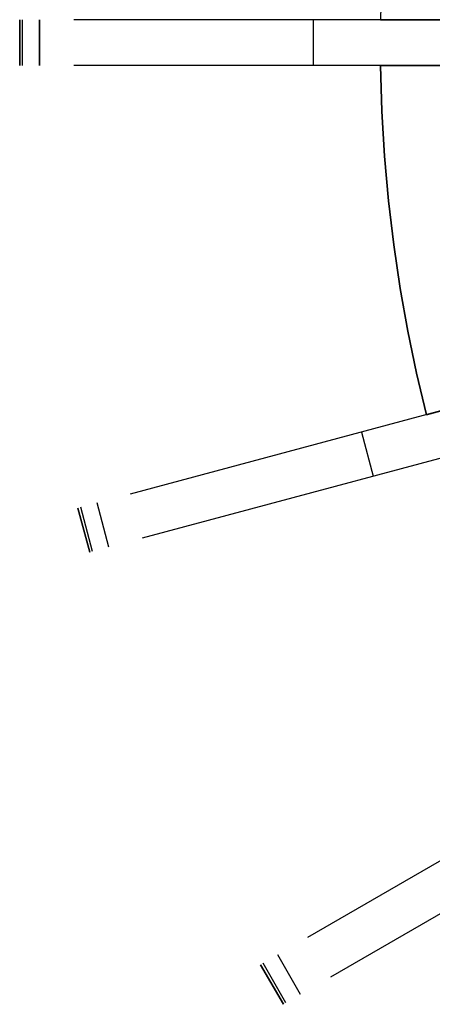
# Model space of a CAD drawing. Header units: millimetres. Extents: x 219 to 1209, y -2752 to -1762.
# Tile 2 of 27: x 219 to 328, y -2510 to -2251. Entities that reach past the tile are written whole.
import ezdxf

# ---------------------------------------------------------------- set-up
doc = ezdxf.new("R2010")
doc.units = ezdxf.units.MM

msp = doc.modelspace()

# ---------------------------------------------------------------- linework, layer by layer
for points in [[(326.2321917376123, -2159.427052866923), (323.4782563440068, -2171.093393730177), (321.0949698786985, -2182.732149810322), (319.0757104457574, -2194.327442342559), (317.4130691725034, -2205.864097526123), (316.0989213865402, -2217.327684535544), (315.1244987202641, -2228.704546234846), (314.480461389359, -2239.981822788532), (314.1569699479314, -2251.147468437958)], [(219.4174210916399, -2263.147468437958), (219.4174210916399, -2251.147468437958)], [(219.4174210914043, -2263.147468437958), (219.4174210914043, -2251.147468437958)], [(219.4174210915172, -2251.147468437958), (219.4174210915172, -2263.147468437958)], [(220.1801610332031, -2263.147468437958), (220.1801610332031, -2251.147468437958)], [(224.6069356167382, -2263.147468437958), (224.6069356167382, -2251.147468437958)], [(224.6069356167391, -2251.147468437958), (224.6069356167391, -2263.147468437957)], [(350.1119674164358, -2251.147468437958), (233.6530819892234, -2251.147468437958)], [(296.4845670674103, -2251.147468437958), (296.4845670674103, -2263.147468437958)], [(314.1569699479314, -2251.147468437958), (326.1119674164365, -2251.147468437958)], [(326.1119674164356, -2251.147468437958), (314.1569699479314, -2251.147468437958)], [(314.1569699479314, -2251.147468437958), (326.1119674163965, -2251.147468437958)], [(314.1569699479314, -2251.147468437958), (326.1119674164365, -2251.147468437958)], [(326.1119674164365, -2251.147468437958), (350.1119674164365, -2251.147468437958)], [(350.1119674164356, -2251.147468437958), (326.1119674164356, -2251.147468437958)], [(326.1119674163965, -2251.147468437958), (350.1119674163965, -2251.147468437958)], [(326.1119674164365, -2251.147468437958), (350.1119674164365, -2251.147468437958)], [(350.1119674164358, -2263.147468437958), (233.6530819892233, -2263.147468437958)], [(314.1569699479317, -2263.147468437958), (314.5163438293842, -2275.129059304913), (315.2265976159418, -2286.988074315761), (316.2772253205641, -2298.710889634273), (317.6571432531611, -2310.284766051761), (319.3547686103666, -2321.697867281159), (321.3580970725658, -2332.939270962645), (323.6547787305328, -2343.99897276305), (326.2321917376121, -2354.867884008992)], [(314.1569699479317, -2263.147468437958), (314.5163438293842, -2275.129059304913), (315.2265976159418, -2286.988074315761), (316.2772253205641, -2298.710889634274), (317.6571432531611, -2310.284766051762), (319.3547686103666, -2321.69786728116), (321.3580970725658, -2332.939270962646), (323.6547787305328, -2343.99897276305), (326.2321917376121, -2354.867884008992)], [(326.2321917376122, -2354.867884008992), (323.6547787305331, -2343.99897276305), (321.3580970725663, -2332.939270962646), (319.3547686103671, -2321.69786728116), (317.6571432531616, -2310.284766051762), (316.2772253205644, -2298.710889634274), (315.226597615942, -2286.988074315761), (314.5163438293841, -2275.129059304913), (314.1569699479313, -2263.147468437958)], [(314.1569699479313, -2263.147468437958), (314.5163438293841, -2275.129059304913), (315.226597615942, -2286.988074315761), (316.2772253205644, -2298.710889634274), (317.6571432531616, -2310.284766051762), (319.3547686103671, -2321.69786728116), (321.3580970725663, -2332.939270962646), (323.6547787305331, -2343.99897276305), (326.2321917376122, -2354.867884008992)], [(326.1119674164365, -2263.147468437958), (314.1569699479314, -2263.147468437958)], [(314.1569699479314, -2263.147468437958), (326.1119674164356, -2263.147468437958)], [(326.1119674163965, -2263.147468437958), (314.1569699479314, -2263.147468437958)], [(314.1569699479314, -2263.147468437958), (326.1119674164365, -2263.147468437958)], [(326.2321917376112, -2354.867884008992), (323.654778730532, -2343.99897276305), (321.3580970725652, -2332.939270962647), (319.354768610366, -2321.697867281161), (317.6571432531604, -2310.284766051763), (316.2772253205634, -2298.710889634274), (315.2265976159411, -2286.988074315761), (314.5163438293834, -2275.129059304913), (314.1569699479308, -2263.147468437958)], [(326.232191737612, -2354.867884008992), (323.6547787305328, -2343.998972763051), (321.358097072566, -2332.939270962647), (319.3547686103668, -2321.697867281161), (317.6571432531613, -2310.284766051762), (316.2772253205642, -2298.710889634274), (315.226597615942, -2286.988074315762), (314.5163438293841, -2275.129059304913), (314.1569699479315, -2263.147468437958)], [(350.1119674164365, -2263.147468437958), (326.1119674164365, -2263.147468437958)], [(326.1119674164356, -2263.147468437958), (350.1119674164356, -2263.147468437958)], [(350.1119674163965, -2263.147468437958), (326.1119674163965, -2263.147468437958)], [(326.1119674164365, -2263.147468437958), (350.1119674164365, -2263.147468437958)], [(360.9620523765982, -2345.56204589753), (248.471407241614, -2375.703823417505)], [(326.2321917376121, -2354.867884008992), (337.7798325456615, -2351.773702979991)], [(337.7798325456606, -2351.773702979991), (326.2321917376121, -2354.867884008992)], [(326.2321917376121, -2354.867884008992), (337.7798325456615, -2351.773702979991)], [(326.2321917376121, -2354.867884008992), (337.7798325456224, -2351.773702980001)], [(364.0678809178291, -2357.153155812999), (251.577235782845, -2387.294933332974)], [(309.161961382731, -2359.441838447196), (312.2677899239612, -2371.032948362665)], [(242.8393293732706, -2389.636248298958), (239.7335008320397, -2378.04513838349)], [(237.8266432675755, -2390.97939349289), (234.7208147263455, -2379.388283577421)], [(237.8266432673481, -2390.979393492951), (234.7208147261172, -2379.388283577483)], [(234.7208147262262, -2379.388283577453), (237.8266432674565, -2390.979393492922)], [(238.5633934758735, -2390.781981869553), (235.4575649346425, -2379.190871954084)], [(395.8787204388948, -2433.951316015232), (295.0223671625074, -2492.180758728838)], [(401.8787204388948, -2444.343620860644), (301.0223671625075, -2502.57306357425)], [(293.1881745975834, -2507.096136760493), (287.1881745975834, -2496.70383191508)], [(288.6939231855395, -2509.690894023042), (282.6939231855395, -2499.298589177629)], [(288.6939231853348, -2509.690894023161), (282.6939231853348, -2499.298589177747)], [(282.6939231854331, -2499.298589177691), (288.6939231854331, -2509.690894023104)], [(289.3544753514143, -2509.309524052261), (283.3544753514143, -2498.917219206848)]]:
    msp.add_lwpolyline(points)
at = {"extrusion": (0, 1, 0)}
for points in [[(-219.4174210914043, -204.7710765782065), (-219.4174210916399, -363.7659699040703)], [(-219.4174210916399, -363.7659699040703), (-219.4251180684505, -364.2301424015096), (-219.4482005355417, -364.6938045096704), (-219.4866431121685, -365.1564464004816), (-219.5404035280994, -365.6175593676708), (-219.609422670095, -366.0766363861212), (-219.6936246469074, -366.5331726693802), (-219.7929168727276, -366.9866662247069), (-219.9071901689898, -367.4366184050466), (-220.0363188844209, -367.8825344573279), (-220.1801610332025, -368.3239240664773)], [(-224.6069356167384, -193.8910331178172), (-224.2396894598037, -194.1989792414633), (-223.8831990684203, -194.519315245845), (-223.5378822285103, -194.851665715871), (-223.2041436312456, -195.1956411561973), (-222.882374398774, -195.550838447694), (-222.5729516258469, -195.9168413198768), (-222.2762379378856, -196.2932208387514), (-221.9925810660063, -196.6795359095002), (-221.7223134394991, -197.0753337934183), (-221.4657517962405, -197.4801506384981), (-221.2231968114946, -197.8935120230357), (-220.99493274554, -198.3149335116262), (-220.7812271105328, -198.7439212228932), (-220.5823303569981, -199.1799724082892), (-220.3984755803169, -199.6225760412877), (-220.2298782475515, -200.0712134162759), (-220.0767359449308, -200.5253587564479), (-219.939228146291, -200.9844798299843), (-219.8175160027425, -201.4480385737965), (-219.7117421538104, -201.9154917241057), (-219.622030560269, -202.386291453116), (-219.5484863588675, -202.8598860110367), (-219.4911957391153, -203.3357203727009), (-219.4502258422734, -203.8132368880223), (-219.4256246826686, -204.2918759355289), (-219.4174210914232, -204.7710765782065)], [(-220.1801610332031, -368.3239240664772), (-372.7889731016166, -811.5320960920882)], [(-460.1895956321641, -3.119956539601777), (-224.6069356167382, -193.8910331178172)], [(-219.4174210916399, -363.7659699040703), (-219.4251180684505, -364.2301424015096), (-219.4482005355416, -364.6938045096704), (-219.4866431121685, -365.1564464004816), (-219.5404035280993, -365.6175593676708), (-219.6094226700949, -366.0766363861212), (-219.6936246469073, -366.5331726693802), (-219.7929168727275, -366.9866662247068), (-219.9071901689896, -367.4366184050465), (-220.0363188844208, -367.8825344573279), (-220.1801610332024, -368.3239240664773)], [(-219.4174210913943, -204.7710765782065), (-219.4174210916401, -363.7659699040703)], [(-224.6069356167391, -193.8910331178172), (-224.2396894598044, -194.1989792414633), (-223.883199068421, -194.519315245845), (-223.537882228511, -194.8516657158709), (-223.2041436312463, -195.1956411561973), (-222.8823743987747, -195.550838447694), (-222.5729516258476, -195.9168413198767), (-222.2762379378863, -196.2932208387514), (-221.992581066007, -196.6795359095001), (-221.7223134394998, -197.0753337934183), (-221.4657517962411, -197.480150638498), (-221.2231968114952, -197.8935120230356), (-220.9949327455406, -198.314933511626), (-220.7812271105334, -198.743921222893), (-220.5823303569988, -199.179972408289), (-220.3984755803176, -199.6225760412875), (-220.2298782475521, -200.0712134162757), (-220.0767359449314, -200.5253587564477), (-219.9392281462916, -200.9844798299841), (-219.8175160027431, -201.4480385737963), (-219.7117421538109, -201.9154917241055), (-219.6220305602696, -202.3862914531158), (-219.548486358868, -202.8598860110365), (-219.4911957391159, -203.3357203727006), (-219.4502258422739, -203.813236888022), (-219.4256246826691, -204.2918759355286), (-219.4174210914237, -204.7710765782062)], [(-220.1801610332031, -368.3239240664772), (-372.7889731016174, -811.5320960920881)], [(-460.1895956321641, -3.119956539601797), (-224.6069356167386, -193.8910331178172)], [(-220.1801610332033, -368.3239240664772), (-220.0363188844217, -367.8825344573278), (-219.9071901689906, -367.4366184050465), (-219.7929168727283, -366.9866662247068), (-219.6936246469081, -366.5331726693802), (-219.6094226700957, -366.0766363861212), (-219.5404035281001, -365.6175593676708), (-219.4866431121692, -365.1564464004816), (-219.4482005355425, -364.6938045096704), (-219.4251180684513, -364.2301424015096), (-219.4174210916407, -363.7659699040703)], [(-219.4174210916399, -363.7659699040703), (-219.4174210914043, -204.7710765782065)], [(-219.4174210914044, -204.7710765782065), (-219.4256246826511, -204.2918759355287), (-219.4502258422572, -203.8132368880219), (-219.4911957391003, -203.3357203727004), (-219.5484863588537, -202.8598860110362), (-219.6220305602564, -202.3862914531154), (-219.7117421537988, -201.9154917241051), (-219.817516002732, -201.4480385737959), (-219.9392281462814, -200.9844798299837), (-220.0767359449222, -200.5253587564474), (-220.2298782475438, -200.0712134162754), (-220.39847558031, -199.6225760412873), (-220.582330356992, -199.1799724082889), (-220.7812271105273, -198.7439212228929), (-220.9949327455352, -198.314933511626), (-221.2231968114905, -197.8935120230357), (-221.4657517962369, -197.4801506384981), (-221.7223134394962, -197.0753337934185), (-221.9925810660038, -196.6795359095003), (-222.2762379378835, -196.2932208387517), (-222.5729516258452, -195.916841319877), (-222.8823743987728, -195.5508384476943), (-223.2041436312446, -195.1956411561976), (-223.5378822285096, -194.8516657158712), (-223.8831990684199, -194.5193152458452), (-224.2396894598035, -194.1989792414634), (-224.6069356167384, -193.8910331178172)], [(-372.7889731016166, -811.5320960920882), (-220.1801610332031, -368.3239240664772)], [(-224.6069356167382, -193.8910331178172), (-460.1895956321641, -3.119956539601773)], [(-236.2737289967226, -204.7710765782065), (-236.27372899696, -363.7659699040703)]]:
    msp.add_lwpolyline(points, dxfattribs=at)
at = {"extrusion": (1, 0, 0)}
for points in [[(-2251.147468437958, -255), (-2251.147468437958, -267)], [(-2251.147468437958, -377), (-2251.147468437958, -389)], [(-2263.147468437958, -255), (-2263.147468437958, -267)], [(-2263.147468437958, -376.9999999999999), (-2263.147468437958, -389)], [(-2354.867884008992, -255), (-2354.867884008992, -267)], [(-2354.867884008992, -377), (-2354.867884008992, -389.0000000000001)], [(-2379.388283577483, -204.7710765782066), (-2379.388283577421, -363.7659699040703)], [(-2390.97939349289, -363.7659699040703), (-2390.979393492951, -204.7710765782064)], [(-2499.298589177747, -204.7710765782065), (-2499.298589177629, -363.7659699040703)], [(-2504.494741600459, -204.7710765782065), (-2504.494741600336, -363.7659699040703)], [(-2509.690894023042, -363.7659699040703), (-2509.690894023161, -204.7710765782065)]]:
    msp.add_lwpolyline(points, dxfattribs=at)
at = {"extrusion": (-0.1541391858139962, 0.979562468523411, -0.1292226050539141)}
msp.add_lwpolyline([(-101.4375674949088, -308.2586994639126), (132.8296975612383, -500.6427993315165)], dxfattribs=at)
at = {"extrusion": (-0.1541391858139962, 0.9795624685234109, -0.1292226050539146)}
msp.add_lwpolyline([(-102.0707305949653, -309.0297059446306), (132.1965344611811, -501.4138058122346)], dxfattribs=at)
at = {"extrusion": (-0.1541391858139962, 0.9795624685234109, -0.1292226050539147)}
msp.add_lwpolyline([(131.5633713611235, -502.1848122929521), (-102.7038936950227, -309.800712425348)], dxfattribs=at)
at = {"extrusion": (-0.02659323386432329, 0.996443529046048, 0.07995682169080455)}
msp.add_lwpolyline([(-171.9001555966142, -176.4775784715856), (-320.3102351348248, -621.1093154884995)], dxfattribs=at)
at = {"extrusion": (-0.02659323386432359, 0.9964435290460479, 0.07995682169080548)}
msp.add_lwpolyline([(-173.2978995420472, -176.0110366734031), (-321.7079790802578, -620.642773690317)], dxfattribs=at)
at = {"extrusion": (-0.02659323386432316, 0.996443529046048, 0.07995682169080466)}
msp.add_lwpolyline([(-323.1057230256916, -620.176231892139), (-174.695643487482, -175.544494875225)], dxfattribs=at)
at = {"extrusion": (-0.2588190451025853, 0.965925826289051, 5.540433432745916e-14)}
msp.add_lwpolyline([(383.9185920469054, -193.8910331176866), (384.2858382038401, -194.1989792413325), (384.6423285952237, -194.5193152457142), (384.9876454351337, -194.8516657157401), (385.3213840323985, -195.1956411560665), (385.6431532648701, -195.5508384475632), (385.9525760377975, -195.9168413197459), (386.2492897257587, -196.2932208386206), (386.532946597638, -196.6795359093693), (386.8032142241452, -197.0753337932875), (387.0597758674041, -197.4801506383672), (387.30233085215, -197.8935120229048), (387.5305949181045, -198.3149335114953), (387.744300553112, -198.7439212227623), (387.9431973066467, -199.1799724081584), (388.1270520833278, -199.6225760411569), (388.2956494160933, -200.0712134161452), (388.448791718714, -200.5253587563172), (388.5862995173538, -200.9844798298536), (388.7080116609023, -201.4480385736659), (388.8137855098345, -201.9154917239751), (388.9034971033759, -202.3862914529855), (388.9770413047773, -202.8598860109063), (389.0343319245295, -203.3357203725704), (389.0753018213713, -203.8132368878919), (389.0999029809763, -204.2918759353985), (389.1081065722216, -204.7710765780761)], dxfattribs=at)
at = {"extrusion": (-0.258819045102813, 0.96592582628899, -2.029222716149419e-13)}
msp.add_lwpolyline([(389.1081065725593, -363.765969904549), (389.1004095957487, -364.2301424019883), (389.0773271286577, -364.6938045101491), (389.0388845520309, -365.1564464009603), (388.9851241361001, -365.6175593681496), (388.9161049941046, -366.0766363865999), (388.8319030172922, -366.533172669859), (388.732610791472, -366.9866662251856), (388.61833749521, -367.4366184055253), (388.4892087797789, -367.8825344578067), (388.3453666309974, -368.3239240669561)], dxfattribs=at)
at = {"extrusion": (-0.2838240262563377, 0.9214179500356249, -0.2653919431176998)}
for points in [[(230.8625620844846, -644.752641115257), (460.5180925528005, -842.6190876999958)], [(457.8432525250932, -845.7236656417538), (228.1877220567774, -647.857219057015)]]:
    msp.add_lwpolyline(points, dxfattribs=at)
at = {"extrusion": (-0.2588190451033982, 0.9659258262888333, 8.177357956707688e-14)}
msp.add_lwpolyline([(383.9185920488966, -193.8910331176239), (384.2858382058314, -194.1989792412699), (384.6423285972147, -194.5193152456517), (384.9876454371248, -194.8516657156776), (385.3213840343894, -195.195641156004), (385.643153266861, -195.5508384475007), (385.9525760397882, -195.9168413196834), (386.2492897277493, -196.2932208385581), (386.5329465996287, -196.6795359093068), (386.8032142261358, -197.0753337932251), (387.0597758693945, -197.4801506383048), (387.3023308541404, -197.8935120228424), (387.530594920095, -198.3149335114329), (387.7443005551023, -198.7439212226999), (387.9431973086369, -199.1799724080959), (388.127052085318, -199.6225760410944), (388.2956494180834, -200.0712134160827), (388.4487917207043, -200.5253587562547), (388.5862995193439, -200.984479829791), (388.7080116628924, -201.4480385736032), (388.8137855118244, -201.9154917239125), (388.9034971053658, -202.3862914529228), (388.9770413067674, -202.8598860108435), (389.0343319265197, -203.3357203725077), (389.0753018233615, -203.8132368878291), (389.0999029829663, -204.2918759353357), (389.1081065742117, -204.7710765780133)], dxfattribs=at)
at = {"extrusion": (-0.2588190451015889, 0.965925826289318, 8.292976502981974e-14)}
msp.add_lwpolyline([(389.1081065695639, -363.7659699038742), (389.1004095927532, -364.2301424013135), (389.077327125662, -364.6938045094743), (389.0388845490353, -365.1564464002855), (388.9851241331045, -365.6175593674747), (388.9161049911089, -366.0766363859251), (388.8319030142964, -366.5331726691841), (388.7326107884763, -366.9866662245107), (388.6183374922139, -367.4366184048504), (388.489208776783, -367.8825344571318), (388.3453666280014, -368.3239240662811)], dxfattribs=at)
at = {"extrusion": (-0.2838240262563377, 0.921417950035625, -0.2653919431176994)}
msp.add_lwpolyline([(229.5251420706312, -646.3049300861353), (459.1806725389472, -844.1713766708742)], dxfattribs=at)
at = {"extrusion": (-0.2588190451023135, 0.9659258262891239, -1.186435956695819e-13)}
msp.add_lwpolyline([(389.1081065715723, -204.7710765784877), (389.0999029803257, -204.2918759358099), (389.0753018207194, -203.8132368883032), (389.0343319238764, -203.3357203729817), (388.977041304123, -202.8598860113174), (388.9034971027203, -202.3862914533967), (388.8137855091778, -201.9154917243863), (388.7080116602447, -201.4480385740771), (388.5862995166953, -200.9844798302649), (388.4487917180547, -200.5253587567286), (388.295649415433, -200.0712134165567), (388.1270520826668, -199.6225760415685), (387.9431973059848, -199.1799724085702), (387.7443005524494, -198.7439212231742), (387.5305949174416, -198.3149335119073), (387.3023308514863, -197.8935120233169), (387.0597758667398, -197.4801506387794), (386.8032142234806, -197.0753337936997), (386.5329465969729, -196.6795359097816), (386.2492897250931, -196.293220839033), (385.9525760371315, -195.9168413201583), (385.643153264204, -195.5508384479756), (385.3213840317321, -195.1956411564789), (384.987645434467, -194.8516657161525), (384.6423285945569, -194.5193152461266), (384.2858382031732, -194.1989792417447), (383.9185920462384, -193.8910331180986)], dxfattribs=at)
at = {"extrusion": (-0.2588190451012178, 0.9659258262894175, 1.084902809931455e-13)}
msp.add_lwpolyline([(388.3453666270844, -368.3239240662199), (388.4892087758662, -367.8825344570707), (388.6183374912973, -367.4366184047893), (388.7326107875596, -366.9866662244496), (388.83190301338, -366.533172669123), (388.9161049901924, -366.076636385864), (388.9851241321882, -365.6175593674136), (389.0388845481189, -365.1564464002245), (389.0773271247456, -364.6938045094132), (389.1004095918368, -364.2301424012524), (389.1081065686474, -363.7659699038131)], dxfattribs=at)
at = {"extrusion": (-0.04651748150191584, 0.9866617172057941, 0.1559960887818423)}
for points in [[(-165.3560202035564, 27.65566724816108), (-300.9659695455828, -421.0456531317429)], [(-306.4698968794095, -419.3822140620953), (-170.8599475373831, 29.31910631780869)]]:
    msp.add_lwpolyline(points, dxfattribs=at)
at = {"extrusion": (-0.04651748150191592, 0.9866617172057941, 0.1559960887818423)}
msp.add_lwpolyline([(-168.1079838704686, 28.4873867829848), (-303.7179332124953, -420.2139335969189)], dxfattribs=at)
at = {"extrusion": (-0.5000000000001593, 0.8660254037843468, 9.490306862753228e-14)}
msp.add_lwpolyline([(999.6396610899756, -193.8910331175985), (1000.00690724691, -194.1989792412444), (1000.363397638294, -194.5193152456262), (1000.708714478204, -194.8516657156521), (1001.042453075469, -195.1956411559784), (1001.36422230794, -195.5508384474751), (1001.673645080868, -195.9168413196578), (1001.970358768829, -196.2932208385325), (1002.254015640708, -196.6795359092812), (1002.524283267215, -197.0753337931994), (1002.780844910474, -197.4801506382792), (1003.02339989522, -197.8935120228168), (1003.251663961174, -198.3149335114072), (1003.465369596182, -198.7439212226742), (1003.664266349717, -199.1799724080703), (1003.848121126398, -199.6225760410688), (1004.016718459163, -200.071213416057), (1004.169860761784, -200.5253587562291), (1004.307368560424, -200.9844798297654), (1004.429080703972, -201.4480385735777), (1004.534854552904, -201.9154917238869), (1004.624566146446, -202.3862914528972), (1004.698110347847, -202.859886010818), (1004.755400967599, -203.3357203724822), (1004.796370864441, -203.8132368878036), (1004.820972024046, -204.2918759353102), (1004.829175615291, -204.7710765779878)], dxfattribs=at)
at = {"extrusion": (-0.5000000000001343, 0.8660254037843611, -1.347198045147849e-13)}
msp.add_lwpolyline([(1004.829175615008, -363.7659699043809), (1004.821478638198, -364.2301424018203), (1004.798396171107, -364.693804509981), (1004.75995359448, -365.1564464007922), (1004.706193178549, -365.6175593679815), (1004.637174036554, -366.0766363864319), (1004.552972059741, -366.5331726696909), (1004.453679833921, -366.9866662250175), (1004.339406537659, -367.4366184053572), (1004.210277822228, -367.8825344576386), (1004.066435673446, -368.3239240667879)], dxfattribs=at)
at = {"extrusion": (-0.5000000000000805, 0.8660254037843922, -7.049347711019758e-14)}
msp.add_lwpolyline([(999.6396610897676, -193.8910331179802), (1000.006907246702, -194.1989792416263), (1000.363397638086, -194.5193152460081), (1000.708714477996, -194.851665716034), (1001.04245307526, -195.1956411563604), (1001.364222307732, -195.5508384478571), (1001.673645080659, -195.9168413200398), (1001.97035876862, -196.2932208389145), (1002.2540156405, -196.6795359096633), (1002.524283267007, -197.0753337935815), (1002.780844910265, -197.4801506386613), (1003.023399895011, -197.8935120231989), (1003.251663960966, -198.3149335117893), (1003.465369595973, -198.7439212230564), (1003.664266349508, -199.1799724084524), (1003.848121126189, -199.6225760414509), (1004.016718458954, -200.0712134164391), (1004.169860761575, -200.5253587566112), (1004.307368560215, -200.9844798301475), (1004.429080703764, -201.4480385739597), (1004.534854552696, -201.9154917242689), (1004.624566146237, -202.3862914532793), (1004.698110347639, -202.8598860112), (1004.755400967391, -203.3357203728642), (1004.796370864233, -203.8132368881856), (1004.820972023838, -204.2918759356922), (1004.829175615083, -204.7710765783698)], dxfattribs=at)
at = {"extrusion": (-0.5000000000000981, 0.8660254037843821, 6.3793239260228e-14)}
msp.add_lwpolyline([(1004.829175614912, -363.7659699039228), (1004.821478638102, -364.2301424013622), (1004.79839617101, -364.693804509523), (1004.759953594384, -365.1564464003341), (1004.706193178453, -365.6175593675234), (1004.637174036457, -366.0766363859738), (1004.552972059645, -366.5331726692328), (1004.453679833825, -366.9866662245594), (1004.339406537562, -367.4366184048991), (1004.210277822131, -367.8825344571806), (1004.06643567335, -368.3239240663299)], dxfattribs=at)
at = {"extrusion": (-0.5000000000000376, 0.866025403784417, 6.453783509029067e-14)}
msp.add_lwpolyline([(1004.829175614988, -204.7710765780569), (1004.820972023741, -204.2918759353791), (1004.796370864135, -203.8132368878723), (1004.755400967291, -203.3357203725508), (1004.698110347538, -202.8598860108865), (1004.624566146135, -202.3862914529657), (1004.534854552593, -201.9154917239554), (1004.429080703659, -201.4480385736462), (1004.30736856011, -200.984479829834), (1004.169860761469, -200.5253587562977), (1004.016718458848, -200.0712134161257), (1003.848121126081, -199.6225760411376), (1003.664266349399, -199.1799724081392), (1003.465369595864, -198.7439212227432), (1003.251663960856, -198.3149335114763), (1003.023399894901, -197.893512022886), (1002.780844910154, -197.4801506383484), (1002.524283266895, -197.0753337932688), (1002.254015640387, -196.6795359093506), (1001.970358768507, -196.293220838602), (1001.673645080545, -195.9168413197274), (1001.364222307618, -195.5508384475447), (1001.042453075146, -195.195641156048), (1000.708714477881, -194.8516657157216), (1000.363397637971, -194.5193152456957), (1000.006907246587, -194.1989792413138), (999.6396610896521, -193.8910331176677)], dxfattribs=at)
at = {"extrusion": (-0.5000000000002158, 0.8660254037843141, -2.130276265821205e-14)}
msp.add_lwpolyline([(1004.066435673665, -368.3239240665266), (1004.210277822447, -367.8825344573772), (1004.339406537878, -367.4366184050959), (1004.45367983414, -366.9866662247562), (1004.55297205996, -366.5331726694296), (1004.637174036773, -366.0766363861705), (1004.706193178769, -365.6175593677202), (1004.759953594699, -365.156446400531), (1004.798396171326, -364.6938045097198), (1004.821478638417, -364.230142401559), (1004.829175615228, -363.7659699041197)], dxfattribs=at)

doc.saveas('drawing.dxf')
